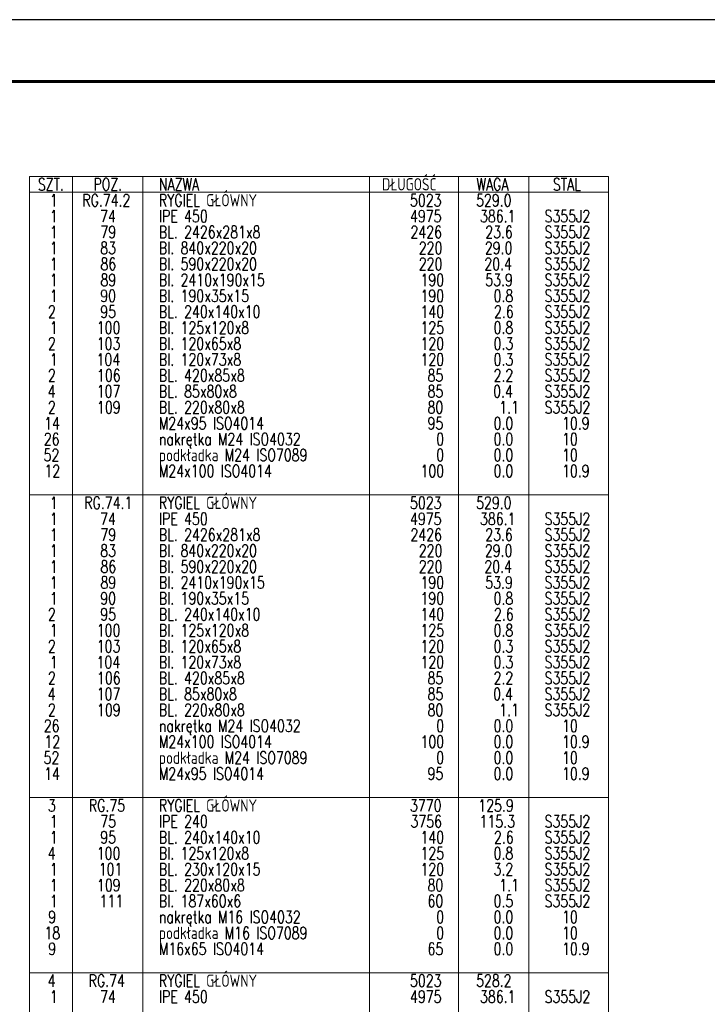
# Model space of a CAD drawing. Header units: millimetres. Extents: x 3536 to 4290, y 11030 to 11491.
# Tile 98 of 102: x 4008 to 4119, y 11303 to 11462. Entities that reach past the tile are written whole.
import ezdxf

# ---------------------------------------------------------------- set-up
doc = ezdxf.new("R2010")
doc.units = ezdxf.units.MM
doc.header["$LTSCALE"] = 10
doc.layers.add('_FORMATKA', color=8, linetype='Continuous', plot=False)
doc.layers.add('_RAMKA', color=7, linetype='Continuous', lineweight=35)
doc.layers.add('PS_TEXT', color=3, linetype='Continuous', lineweight=18)
doc.styles.add('simplex', font='simplex.shx', dxfattribs={"width": 0.75})

msp = doc.modelspace()

# ---------------------------------------------------------------- linework, layer by layer
at = {"layer": '_FORMATKA', "lineweight": -3}
msp.add_lwpolyline([(3537.939, 11042.152), (4287.939, 11042.152), (4287.939, 11462.152), (3537.939, 11462.152)], close=True, dxfattribs=at)
at = {"layer": '_RAMKA', "lineweight": -3, "const_width": 0.5}
msp.add_lwpolyline([(3567.939, 11052.152), (4277.939, 11052.152), (4277.939, 11452.152), (3567.939, 11452.152)], close=True, dxfattribs=at)
at = {"layer": 'PS_TEXT', "color": 7}
for p, q in [((4102.988, 11436.791), (4009.267, 11436.791)), ((4009.267, 11436.791), (4009.267, 11129.941)), ((4102.988, 11129.941), (4102.988, 11436.791))]:
    msp.add_line(p, q, dxfattribs=at)
at = {"layer": 'PS_TEXT', "color": 3}
for p, q in [((4016.209, 11436.791), (4016.209, 11132.519)), ((4027.614, 11436.791), (4027.614, 11132.519)), ((4064.31, 11436.791), (4064.31, 11132.519)), ((4078.69, 11436.791), (4078.69, 11132.519)), ((4090.095, 11436.791), (4090.095, 11132.519)), ((4009.267, 11434.213), (4102.988, 11434.213)), ((4009.267, 11385.22), (4102.988, 11385.22)), ((4009.267, 11336.227), (4102.988, 11336.227)), ((4009.267, 11307.862), (4102.988, 11307.862))]:
    msp.add_line(p, q, dxfattribs=at)

# ---------------------------------------------------------------- texts
at = {"layer": 'PS_TEXT', "color": 1, "style": 'simplex', "width": 0.75}
for s, p in [('SZT.', (4010.613, 11434.51)), ('POZ.', (4019.609, 11434.51)), ('NAZWA', (4030.202, 11434.51)), ('DŁUGOŚĆ', (4066.327, 11434.51)), ('WAGA', (4081.628, 11434.51)), ('STAL', (4093.991, 11434.51))]:
    msp.add_text(s, height=1.9835, dxfattribs=at).set_placement(p)
at = {"layer": 'PS_TEXT', "color": 3, "style": 'simplex', "width": 0.75}
for s, height, p in [('1', 1.984, (4012.561, 11431.931)), ('RG.74.2', 1.9835, (4017.803, 11431.931)), ('RYGIEL GŁÓWNY', 1.98352, (4030.202, 11431.931)), ('5023', 1.9835, (4070.861, 11431.931)), ('529.0', 1.9835, (4081.558, 11431.931)), ('1', 1.984, (4012.561, 11382.939)), ('RG.74.1', 1.9835, (4018.122, 11382.939)), ('RYGIEL GŁÓWNY', 1.98352, (4030.202, 11382.939)), ('5023', 1.9835, (4070.861, 11382.939)), ('529.0', 1.9835, (4081.558, 11382.939)), ('RYGIEL GŁÓWNY', 1.98352, (4030.202, 11333.946)), ('3', 1.984, (4012.242, 11333.946)), ('RG.75', 1.9835, (4018.866, 11333.946)), ('3770', 1.9835, (4070.861, 11333.946)), ('125.9', 1.9835, (4081.912, 11333.946)), ('RYGIEL GŁÓWNY', 1.98352, (4030.202, 11305.581)), ('4', 1.984, (4012.207, 11305.581)), ('RG.74', 1.9835, (4018.83, 11305.581)), ('5023', 1.9835, (4070.861, 11305.581)), ('528.2', 1.9835, (4081.558, 11305.581))]:
    msp.add_text(s, height=height, dxfattribs=at).set_placement(p)
at = {"layer": 'PS_TEXT', "color": 4, "style": 'simplex', "width": 0.75}
for s, height, p in [('1', 1.984, (4012.561, 11429.353)), ('74', 1.9835, (4020.672, 11429.353)), ('IPE 450', 1.9835, (4030.202, 11429.353)), ('4975', 1.9835, (4070.861, 11429.353)), ('386.1', 1.9835, (4082.195, 11429.353)), ('S355J2', 1.9835, (4092.646, 11429.353)), ('1', 1.984, (4012.561, 11426.774)), ('79', 1.9835, (4020.743, 11426.774)), ('BL. 2426x281x8', 1.98352, (4030.202, 11426.774)), ('2426', 1.9835, (4070.932, 11426.774)), ('23.6', 1.9835, (4083.045, 11426.774)), ('S355J2', 1.9835, (4092.646, 11426.774)), ('1', 1.984, (4012.561, 11424.196)), ('83', 1.9835, (4020.708, 11424.196)), ('Bl. 840x220x20', 1.98352, (4030.202, 11424.196)), ('220', 1.9835, (4072.277, 11424.196)), ('29.0', 1.9835, (4082.974, 11424.196)), ('S355J2', 1.9835, (4092.646, 11424.196)), ('1', 1.984, (4012.561, 11421.617)), ('86', 1.9835, (4020.743, 11421.617)), ('Bl. 590x220x20', 1.98352, (4030.202, 11421.617)), ('220', 1.9835, (4072.277, 11421.617)), ('20.4', 1.9835, (4082.903, 11421.617)), ('S355J2', 1.9835, (4092.646, 11421.617)), ('1', 1.984, (4012.561, 11419.039)), ('89', 1.9835, (4020.743, 11419.039)), ('Bl. 2410x190x15', 1.98352, (4030.202, 11419.039)), ('190', 1.9835, (4072.561, 11419.039)), ('53.9', 1.9835, (4083.045, 11419.039)), ('S355J2', 1.9835, (4092.646, 11419.039)), ('1', 1.984, (4012.561, 11416.46)), ('90', 1.9835, (4020.708, 11416.46)), ('Bl. 190x35x15', 1.98352, (4030.202, 11416.46)), ('190', 1.9835, (4072.561, 11416.46)), ('0.8', 1.9835, (4084.391, 11416.46)), ('S355J2', 1.9835, (4092.646, 11416.46)), ('2', 1.984, (4012.242, 11413.881)), ('95', 1.9835, (4020.708, 11413.881)), ('BL. 240x140x10', 1.98352, (4030.202, 11413.881)), ('140', 1.9835, (4072.561, 11413.881)), ('2.6', 1.9835, (4084.462, 11413.881)), ('S355J2', 1.9835, (4092.646, 11413.881)), ('1', 1.984, (4012.561, 11411.303)), ('100', 1.9835, (4020.141, 11411.303)), ('Bl. 125x120x8', 1.98352, (4030.202, 11411.303)), ('125', 1.9835, (4072.561, 11411.303)), ('0.8', 1.9835, (4084.391, 11411.303)), ('S355J2', 1.9835, (4092.646, 11411.303)), ('2', 1.984, (4012.242, 11408.724)), ('103', 1.9835, (4020.141, 11408.724)), ('Bl. 120x65x8', 1.98352, (4030.202, 11408.724)), ('120', 1.9835, (4072.561, 11408.724)), ('0.3', 1.9835, (4084.391, 11408.724)), ('S355J2', 1.9835, (4092.646, 11408.724)), ('Bl. 120x73x8', 1.98352, (4030.202, 11406.146)), ('1', 1.984, (4012.561, 11406.146)), ('104', 1.9835, (4020.105, 11406.146)), ('120', 1.9835, (4072.561, 11406.146)), ('0.3', 1.9835, (4084.391, 11406.146)), ('S355J2', 1.9835, (4092.646, 11406.146)), ('2', 1.984, (4012.242, 11403.567)), ('106', 1.9835, (4020.176, 11403.567)), ('BL. 420x85x8', 1.98352, (4030.202, 11403.567)), ('85', 1.9835, (4073.694, 11403.567)), ('2.2', 1.9835, (4084.391, 11403.567)), ('S355J2', 1.9835, (4092.646, 11403.567)), ('4', 1.984, (4012.207, 11400.989)), ('107', 1.9835, (4020.141, 11400.989)), ('BL. 85x80x8', 1.98352, (4030.202, 11400.989)), ('85', 1.9835, (4073.694, 11400.989)), ('0.4', 1.9835, (4084.32, 11400.989)), ('S355J2', 1.9835, (4092.646, 11400.989)), ('2', 1.984, (4012.242, 11398.41)), ('109', 1.9835, (4020.176, 11398.41)), ('BL. 220x80x8', 1.98352, (4030.202, 11398.41)), ('80', 1.9835, (4073.694, 11398.41)), ('1.1', 1.9835, (4085.312, 11398.41)), ('S355J2', 1.9835, (4092.646, 11398.41)), ('14', 1.9835, (4011.64, 11395.831)), ('M24x95 ISO4014', 1.98352, (4030.202, 11395.831)), ('95', 1.9835, (4073.694, 11395.831)), ('0.0', 1.9835, (4084.391, 11395.831)), (' 10.9', 1.9835, (4094.452, 11395.831)), ('nakrętka M24 ISO4032', 1.98352, (4030.202, 11393.253)), ('26', 1.9835, (4011.569, 11393.253)), ('0', 1.984, (4075.111, 11393.253)), ('0.0', 1.9835, (4084.391, 11393.253)), ('10', 1.9835, (4095.479, 11393.253)), ('52', 1.9835, (4011.534, 11390.674)), ('podkładka M24 ISO7089', 1.98352, (4030.202, 11390.674)), ('0', 1.984, (4075.111, 11390.674)), ('0.0', 1.9835, (4084.391, 11390.674)), ('10', 1.9835, (4095.479, 11390.674)), ('12', 1.9835, (4011.675, 11388.096)), ('M24x100 ISO4014', 1.98352, (4030.202, 11388.096)), ('100', 1.9835, (4072.561, 11388.096)), ('0.0', 1.9835, (4084.391, 11388.096)), (' 10.9', 1.9835, (4094.452, 11388.096)), ('1', 1.984, (4012.561, 11380.36)), ('74', 1.9835, (4020.672, 11380.36)), ('IPE 450', 1.9835, (4030.202, 11380.36)), ('4975', 1.9835, (4070.861, 11380.36)), ('386.1', 1.9835, (4082.195, 11380.36)), ('S355J2', 1.9835, (4092.646, 11380.36)), ('1', 1.984, (4012.561, 11377.781)), ('79', 1.9835, (4020.743, 11377.781)), ('BL. 2426x281x8', 1.98352, (4030.202, 11377.781)), ('2426', 1.9835, (4070.932, 11377.781)), ('23.6', 1.9835, (4083.045, 11377.781)), ('S355J2', 1.9835, (4092.646, 11377.781)), ('1', 1.984, (4012.561, 11375.203)), ('83', 1.9835, (4020.708, 11375.203)), ('Bl. 840x220x20', 1.98352, (4030.202, 11375.203)), ('220', 1.9835, (4072.277, 11375.203)), ('29.0', 1.9835, (4082.974, 11375.203)), ('S355J2', 1.9835, (4092.646, 11375.203)), ('1', 1.984, (4012.561, 11372.624)), ('86', 1.9835, (4020.743, 11372.624)), ('Bl. 590x220x20', 1.98352, (4030.202, 11372.624)), ('220', 1.9835, (4072.277, 11372.624)), ('20.4', 1.9835, (4082.903, 11372.624)), ('S355J2', 1.9835, (4092.646, 11372.624)), ('1', 1.984, (4012.561, 11370.046)), ('89', 1.9835, (4020.743, 11370.046)), ('Bl. 2410x190x15', 1.98352, (4030.202, 11370.046)), ('190', 1.9835, (4072.561, 11370.046)), ('53.9', 1.9835, (4083.045, 11370.046)), ('S355J2', 1.9835, (4092.646, 11370.046)), ('1', 1.984, (4012.561, 11367.467)), ('90', 1.9835, (4020.708, 11367.467)), ('Bl. 190x35x15', 1.98352, (4030.202, 11367.467)), ('190', 1.9835, (4072.561, 11367.467)), ('0.8', 1.9835, (4084.391, 11367.467)), ('S355J2', 1.9835, (4092.646, 11367.467)), ('2', 1.984, (4012.242, 11364.889)), ('95', 1.9835, (4020.708, 11364.889)), ('BL. 240x140x10', 1.98352, (4030.202, 11364.889)), ('140', 1.9835, (4072.561, 11364.889)), ('2.6', 1.9835, (4084.462, 11364.889)), ('S355J2', 1.9835, (4092.646, 11364.889)), ('1', 1.984, (4012.561, 11362.31)), ('100', 1.9835, (4020.141, 11362.31)), ('Bl. 125x120x8', 1.98352, (4030.202, 11362.31)), ('125', 1.9835, (4072.561, 11362.31)), ('0.8', 1.9835, (4084.391, 11362.31)), ('S355J2', 1.9835, (4092.646, 11362.31)), ('2', 1.984, (4012.242, 11359.731)), ('103', 1.9835, (4020.141, 11359.731)), ('Bl. 120x65x8', 1.98352, (4030.202, 11359.731)), ('120', 1.9835, (4072.561, 11359.731)), ('0.3', 1.9835, (4084.391, 11359.731)), ('S355J2', 1.9835, (4092.646, 11359.731)), ('1', 1.984, (4012.561, 11357.153)), ('104', 1.9835, (4020.105, 11357.153)), ('Bl. 120x73x8', 1.98352, (4030.202, 11357.153)), ('120', 1.9835, (4072.561, 11357.153)), ('0.3', 1.9835, (4084.391, 11357.153)), ('S355J2', 1.9835, (4092.646, 11357.153)), ('2', 1.984, (4012.242, 11354.574)), ('106', 1.9835, (4020.176, 11354.574)), ('BL. 420x85x8', 1.98352, (4030.202, 11354.574)), ('85', 1.9835, (4073.694, 11354.574)), ('2.2', 1.9835, (4084.391, 11354.574)), ('S355J2', 1.9835, (4092.646, 11354.574)), ('4', 1.984, (4012.207, 11351.996)), ('107', 1.9835, (4020.141, 11351.996)), ('BL. 85x80x8', 1.98352, (4030.202, 11351.996)), ('85', 1.9835, (4073.694, 11351.996)), ('0.4', 1.9835, (4084.32, 11351.996)), ('S355J2', 1.9835, (4092.646, 11351.996)), ('2', 1.984, (4012.242, 11349.417)), ('109', 1.9835, (4020.176, 11349.417)), ('BL. 220x80x8', 1.98352, (4030.202, 11349.417)), ('80', 1.9835, (4073.694, 11349.417)), ('1.1', 1.9835, (4085.312, 11349.417)), ('S355J2', 1.9835, (4092.646, 11349.417)), ('26', 1.9835, (4011.569, 11346.838)), ('nakrętka M24 ISO4032', 1.98352, (4030.202, 11346.838)), ('0', 1.984, (4075.111, 11346.838)), ('0.0', 1.9835, (4084.391, 11346.838)), ('10', 1.9835, (4095.479, 11346.838)), ('12', 1.9835, (4011.675, 11344.26)), ('M24x100 ISO4014', 1.98352, (4030.202, 11344.26)), ('100', 1.9835, (4072.561, 11344.26)), ('0.0', 1.9835, (4084.391, 11344.26)), (' 10.9', 1.9835, (4094.452, 11344.26)), ('52', 1.9835, (4011.534, 11341.681)), ('podkładka M24 ISO7089', 1.98352, (4030.202, 11341.681)), ('0', 1.984, (4075.111, 11341.681)), ('0.0', 1.9835, (4084.391, 11341.681)), ('10', 1.9835, (4095.479, 11341.681)), ('14', 1.9835, (4011.64, 11339.103)), ('M24x95 ISO4014', 1.98352, (4030.202, 11339.103)), ('95', 1.9835, (4073.694, 11339.103)), ('0.0', 1.9835, (4084.391, 11339.103)), (' 10.9', 1.9835, (4094.452, 11339.103)), ('1', 1.984, (4012.561, 11331.367)), ('75', 1.9835, (4020.708, 11331.367)), ('IPE 240', 1.9835, (4030.202, 11331.367)), ('3756', 1.9835, (4070.932, 11331.367)), ('115.3', 1.9835, (4082.124, 11331.367)), ('S355J2', 1.9835, (4092.646, 11331.367)), ('1', 1.984, (4012.561, 11328.788)), ('95', 1.9835, (4020.708, 11328.788)), ('BL. 240x140x10', 1.98352, (4030.202, 11328.788)), ('140', 1.9835, (4072.561, 11328.788)), ('2.6', 1.9835, (4084.462, 11328.788)), ('S355J2', 1.9835, (4092.646, 11328.788)), ('4', 1.984, (4012.207, 11326.21)), ('100', 1.9835, (4020.141, 11326.21)), ('Bl. 125x120x8', 1.98352, (4030.202, 11326.21)), ('125', 1.9835, (4072.561, 11326.21)), ('0.8', 1.9835, (4084.391, 11326.21)), ('S355J2', 1.9835, (4092.646, 11326.21)), ('1', 1.984, (4012.561, 11323.631)), ('101', 1.9835, (4020.46, 11323.631)), ('BL. 230x120x15', 1.98352, (4030.202, 11323.631)), ('120', 1.9835, (4072.561, 11323.631)), ('3.2', 1.9835, (4084.391, 11323.631)), ('S355J2', 1.9835, (4092.646, 11323.631)), ('1', 1.984, (4012.561, 11321.053)), ('109', 1.9835, (4020.176, 11321.053)), ('BL. 220x80x8', 1.98352, (4030.202, 11321.053)), ('80', 1.9835, (4073.694, 11321.053)), ('1.1', 1.9835, (4085.312, 11321.053)), ('S355J2', 1.9835, (4092.646, 11321.053)), ('Bl. 187x60x6', 1.98352, (4030.202, 11318.474)), ('1', 1.984, (4012.561, 11318.474)), ('111', 1.9835, (4020.601, 11318.474)), ('60', 1.9835, (4073.694, 11318.474)), ('0.5', 1.9835, (4084.391, 11318.474)), ('S355J2', 1.9835, (4092.646, 11318.474)), ('9', 1.984, (4012.278, 11315.896)), ('nakrętka M16 ISO4032', 1.98352, (4030.202, 11315.896)), ('0', 1.984, (4075.111, 11315.896)), ('0.0', 1.9835, (4084.391, 11315.896)), ('10', 1.9835, (4095.479, 11315.896)), ('18', 1.9835, (4011.675, 11313.317)), ('podkładka M16 ISO7089', 1.98352, (4030.202, 11313.317)), ('0', 1.984, (4075.111, 11313.317)), ('0.0', 1.9835, (4084.391, 11313.317)), ('10', 1.9835, (4095.479, 11313.317)), ('9', 1.984, (4012.278, 11310.738)), ('M16x65 ISO4014', 1.98352, (4030.202, 11310.738)), ('65', 1.9835, (4073.694, 11310.738)), ('0.0', 1.9835, (4084.391, 11310.738)), (' 10.9', 1.9835, (4094.452, 11310.738)), ('1', 1.984, (4012.561, 11303.003)), ('74', 1.9835, (4020.672, 11303.003)), ('IPE 450', 1.9835, (4030.202, 11303.003)), ('4975', 1.9835, (4070.861, 11303.003)), ('386.1', 1.9835, (4082.195, 11303.003)), ('S355J2', 1.9835, (4092.646, 11303.003))]:
    msp.add_text(s, height=height, dxfattribs=at).set_placement(p)

doc.saveas('drawing.dxf')
